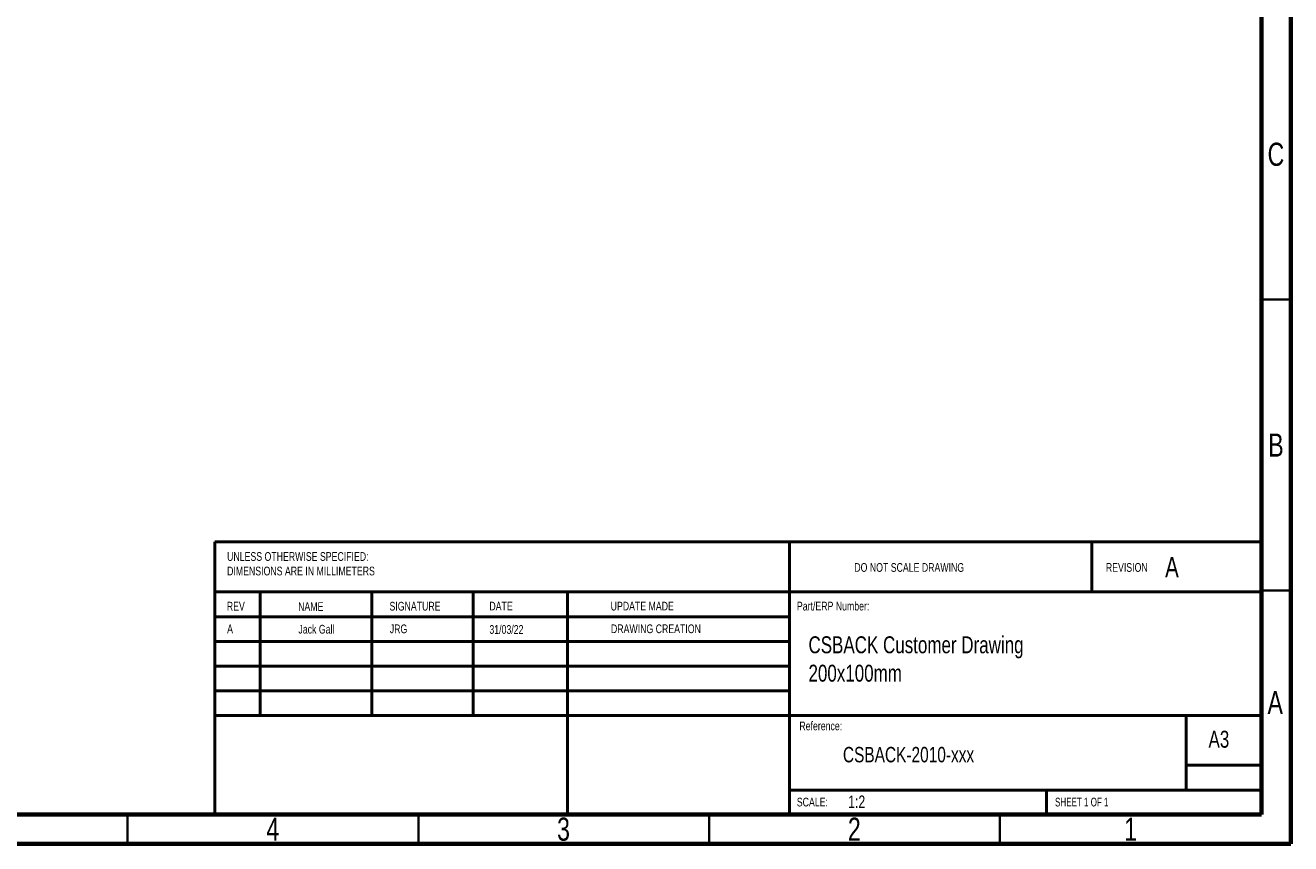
# Model space of a CAD drawing. Header units: millimetres. Extents: x 15 to 415, y 5 to 292.
# Tile 4 of 11: x 197 to 415, y 5 to 146. Entities that reach past the tile are written whole.
import ezdxf

# ---------------------------------------------------------------- set-up
doc = ezdxf.new("R2010")
doc.units = ezdxf.units.MM
doc.styles.add('SLDTEXTSTYLE0', font='TXT', dxfattribs={"width": 0.75})
doc.styles.add('SLDTEXTSTYLE1', font='TXT', dxfattribs={"width": 0.6875})

# ---------------------------------------------------------------- blocks, each defined once
blk = doc.blocks.new('SW_NOTE_0')
at = {"color": 0, "linetype": 'Continuous', "lineweight": 0, "attachment_point": 1, "style": 'SLDTEXTSTYLE0'}
for s, insert, char_height in [('CSBACK Customer Drawing', (0, 3.75), 2.9104), ('200x100mm', (0, -1.13), 2.91)]:
    blk.add_mtext(s, dxfattribs=dict(at, insert=insert, char_height=char_height))
blk = doc.blocks.new('SW_NOTE_0_1')
at = {"color": 0, "linetype": 'Continuous', "lineweight": 0, "char_height": 1.5, "attachment_point": 1, "style": 'SLDTEXTSTYLE0'}
for s, insert in [('UNLESS OTHERWISE SPECIFIED:', (0, 1.93)), ('DIMENSIONS ARE IN MILLIMETERS', (0, -0.57))]:
    blk.add_mtext(s, dxfattribs=dict(at, insert=insert))

msp = doc.modelspace()

# ---------------------------------------------------------------- linework, layer by layer
at = {"color": 7, "linetype": 'Continuous', "lineweight": 70}
for p, q in [((415, 292), (415, 5)), ((410, 287), (410, 10)), ((410, 10), (20, 10)), ((415, 5), (15, 5))]:
    msp.add_line(p, q, dxfattribs=at)
at = {"color": 7, "linetype": 'Continuous', "lineweight": 35}
for p, q in [((410, 98.5), (415, 98.5)), ((410, 48.5), (415, 48.5)), ((215, 5), (215, 10)), ((215, 10), (215, 5)), ((265, 10), (265, 5)), ((315, 10), (315, 5)), ((365, 10), (365, 5))]:
    msp.add_line(p, q, dxfattribs=at)
at = {"color": 7, "linetype": 'Continuous', "lineweight": 50}
for p, q in [((230, 56.8486), (410, 56.8486)), ((230, 56.8486), (230, 10)), ((328.8, 56.8486), (328.8, 10)), ((380.8, 48.25), (380.8, 56.8486)), ((410, 48.25), (230, 48.25)), ((237.8, 48.25), (237.8, 27)), ((256.991, 48.25), (256.991, 27)), ((274.3989, 48.25), (274.3989, 27)), ((290.6507, 10), (290.6507, 48.25)), ((328.8, 44), (230, 44)), ((328.8, 39.75), (230, 39.75)), ((328.8, 35.5), (230, 35.5)), ((328.8, 31.25), (230, 31.25)), ((284.6, 27), (230, 27)), ((284.6, 27), (410, 27)), ((397, 14.25), (397, 27)), ((410, 18.5), (397, 18.5)), ((410, 14.1983), (328.8, 14.1983)), ((373, 10), (373, 14.25))]:
    msp.add_line(p, q, dxfattribs=at)

# ---------------------------------------------------------------- block references
at = {"color": 7, "linetype": 'Continuous', "lineweight": 0}
for name, p in [('SW_NOTE_0_1', (232.1088, 53.1725)), ('SW_NOTE_0', (332.083, 36.8831))]:
    msp.add_blockref(name, p, dxfattribs=at)

# ---------------------------------------------------------------- texts
for s, insert, char_height, attachment_point, style in [('C', (412.4587, 125.4544), 3.9688, 2, 'SLDTEXTSTYLE0'), ('B', (412.4706, 75.4814), 3.9688, 2, 'SLDTEXTSTYLE0'), ('DO NOT SCALE DRAWING', (339.9596, 53.2175), 1.5, 1, 'SLDTEXTSTYLE0'), ('REVISION', (383.2223, 53.2175), 1.5, 1, 'SLDTEXTSTYLE0'), ('A', (393.4091, 54.2857), 3.5, 1, 'SLDTEXTSTYLE0'), ('REV', (232.0623, 46.5618), 1.5, 1, 'SLDTEXTSTYLE0'), ('NAME', (244.3222, 46.5015), 1.5, 1, 'SLDTEXTSTYLE0'), ('SIGNATURE', (260.0336, 46.5618), 1.5, 1, 'SLDTEXTSTYLE0'), ('DATE', (277.2147, 46.5762), 1.5, 1, 'SLDTEXTSTYLE0'), ('UPDATE MADE', (298.0654, 46.5762), 1.5, 1, 'SLDTEXTSTYLE0'), ('Part/ERP Number:', (330.0902, 46.5762), 1.5, 1, 'SLDTEXTSTYLE0'), ('A', (232.1149, 42.6648), 1.5, 1, 'SLDTEXTSTYLE0'), ('Jack Gall', (244.3749, 42.6045), 1.5, 1, 'SLDTEXTSTYLE0'), ('JRG', (260.0863, 42.6648), 1.5, 1, 'SLDTEXTSTYLE0'), ('31/03/22', (277.2147, 42.5605), 1.5, 1, 'SLDTEXTSTYLE0'), ('DRAWING CREATION', (298.1181, 42.6792), 1.5, 1, 'SLDTEXTSTYLE0'), ('A', (412.3397, 31.2314), 3.9688, 2, 'SLDTEXTSTYLE0'), ('Reference:', (330.5155, 25.9861), 1.5, 1, 'SLDTEXTSTYLE0'), ('A3', (400.8712, 24.4064), 2.91042, 1, 'SLDTEXTSTYLE0'), ('CSBACK-2010-xxx', (338.0055, 21.6265), 2.645833, 1, 'SLDTEXTSTYLE0'), ('1:2', (338.8967, 13.2724), 2.11667, 1, 'SLDTEXTSTYLE0'), ('SCALE:', (330.074, 12.9001), 1.5, 1, 'SLDTEXTSTYLE0'), ('SHEET 1 OF 1', (374.4783, 12.9001), 1.5, 1, 'SLDTEXTSTYLE1'), ('4', (239.96, 9.4814), 3.9688, 2, 'SLDTEXTSTYLE0'), ('3', (289.96, 9.4814), 3.9688, 2, 'SLDTEXTSTYLE0'), ('2', (339.96, 9.4814), 3.9688, 2, 'SLDTEXTSTYLE0'), ('1', (387.46, 9.4814), 3.9688, 2, 'SLDTEXTSTYLE0')]:
    msp.add_mtext(s, dxfattribs=dict(at, insert=insert, char_height=char_height, attachment_point=attachment_point, style=style))

doc.saveas('drawing.dxf')
